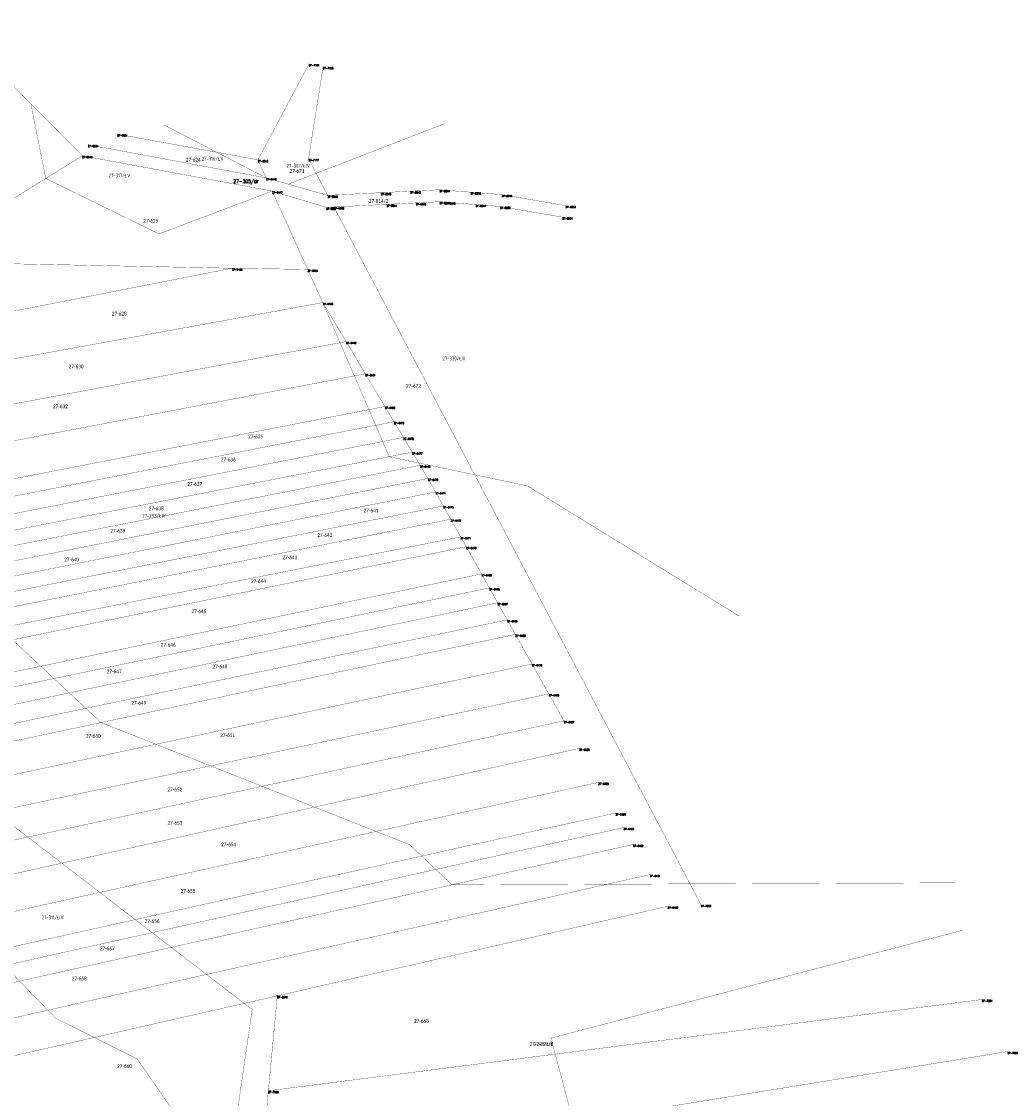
# Model space of a CAD drawing. Header units: metres. Extents: x 7542868 to 7543897, y 5828496 to 5830561.
# Tile 123 of 123: x 7543564 to 7543897, y 5830182 to 5830542. Entities that reach past the tile are written whole.
import ezdxf
from ezdxf.enums import TextEntityAlignment as Align

# ---------------------------------------------------------------- set-up
doc = ezdxf.new("R2010")
doc.units = ezdxf.units.M
doc.header["$MEASUREMENT"] = 0
for name, color, linetype in [('GLOWNA_BAZA_DZIALKI', 7, 'Continuous'), ('GLOWNA_BAZA_NUMERY_PUNKTOW', 7, 'Continuous'), ('GLOWNA_BAZA_PUNKTY', 7, 'Continuous'), ('SZUMIN_511-1_DROGA_POM_UZUPEL__', 7, 'Continuous')]:
    doc.layers.add(name, color=color, linetype=linetype)
doc.layers.add('Numery_dzialek', color=7, linetype='Continuous', lineweight=13)
doc.styles.add('Legend', font='calibri.ttf')
doc.styles.add('STYL_ARIAL', font='simplex', dxfattribs={"width": 0.75, "oblique": 0.1})

msp = doc.modelspace()

# ---------------------------------------------------------------- linework, layer by layer
at = {"layer": 'GLOWNA_BAZA_DZIALKI', "color": 92, "lineweight": 20, "const_width": 0.09}
for points in [[(7543584.68, 5830497.46), (7543540.24, 5830542.36)], [(7543660.58, 5830528.22), (7543643.47, 5830496.11)], [(7543660.4, 5830496.43), (7543665.29, 5830527.25)], [(7543643.47, 5830496.11), (7543596.4, 5830504.73)], [(7543586.6, 5830501.16), (7543646.22, 5830490.06)], [(7543527.49, 5830461.97), (7543584.68, 5830497.46)], [(7543648.23, 5830485.64), (7543584.68, 5830497.46)], [(7543646.22, 5830490.06), (7543643.47, 5830496.11)], [(7543666.82, 5830484.21), (7543660.4, 5830496.43)], [(7543646.22, 5830490.06), (7543666.82, 5830484.21)], [(7543660.14, 5830459.41), (7543648.23, 5830485.64)], [(7543666.37, 5830480.18), (7543648.23, 5830485.64)], [(7543684.61, 5830485.1), (7543666.82, 5830484.21)], [(7543694.52, 5830485.6), (7543684.61, 5830485.1)], [(7543704.32, 5830486.08), (7543694.52, 5830485.6)], [(7543714.69, 5830485.27), (7543704.32, 5830486.08)], [(7543725.1, 5830484.46), (7543714.69, 5830485.27)], [(7543746.46, 5830480.78), (7543725.1, 5830484.46)], [(7543668.88, 5830480.31), (7543666.37, 5830480.18)], [(7543668.88, 5830480.31), (7543686.56, 5830481.19)], [(7543791.75, 5830246.76), (7543668.88, 5830480.31)], [(7543686.56, 5830481.19), (7543696.35, 5830481.68)], [(7543696.35, 5830481.68), (7543704.26, 5830482.07)], [(7543704.26, 5830482.07), (7543706.14, 5830481.93)], [(7543706.14, 5830481.93), (7543716.38, 5830481.13)], [(7543716.38, 5830481.13), (7543724.6, 5830480.48)], [(7543724.6, 5830480.48), (7543745.41, 5830476.9)], [(7543527.49, 5830461.97), (7543634.84, 5830459.81)], [(7543523.68, 5830437.97), (7543634.84, 5830459.81)], [(7543634.84, 5830459.81), (7543660.14, 5830459.41)], [(7543665.18, 5830448.3), (7543660.14, 5830459.41)], [(7543521.16, 5830422.07), (7543665.18, 5830448.3)], [(7543672.98, 5830435.26), (7543665.18, 5830448.3)], [(7543518.65, 5830406.27), (7543672.98, 5830435.26)], [(7543679.42, 5830424.46), (7543672.98, 5830435.26)], [(7543516.62, 5830393.42), (7543679.42, 5830424.46)], [(7543685.98, 5830413.51), (7543679.42, 5830424.46)], [(7543514.51, 5830380.1), (7543685.98, 5830413.51)], [(7543689.03, 5830408.42), (7543685.98, 5830413.51)], [(7543404.63, 5830352.68), (7543689.03, 5830408.42)], [(7543692.17, 5830403.14), (7543689.03, 5830408.42)], [(7543406.41, 5830347.27), (7543692.17, 5830403.14)], [(7543695.12, 5830398.22), (7543692.17, 5830403.14)], [(7543408.43, 5830342), (7543695.12, 5830398.22)], [(7543697.75, 5830393.82), (7543695.12, 5830398.22)], [(7543410.33, 5830337.01), (7543697.75, 5830393.82)], [(7543700.38, 5830389.42), (7543697.75, 5830393.82)], [(7543412.25, 5830332.04), (7543700.38, 5830389.42)], [(7543702.91, 5830384.91), (7543700.38, 5830389.42)], [(7543414.07, 5830327.24), (7543702.91, 5830384.91)], [(7543705.54, 5830380.2), (7543702.91, 5830384.91)], [(7543415.86, 5830322.54), (7543705.54, 5830380.2)], [(7543708.03, 5830375.77), (7543705.54, 5830380.2)], [(7543417.74, 5830317.65), (7543708.03, 5830375.77)], [(7543711.35, 5830369.86), (7543708.03, 5830375.77)], [(7543419.82, 5830312.19), (7543711.35, 5830369.86)], [(7543713.19, 5830366.57), (7543711.35, 5830369.86)], [(7543421.9, 5830306.76), (7543713.19, 5830366.57)], [(7543718.32, 5830357.45), (7543713.19, 5830366.57)], [(7543425.92, 5830296.24), (7543718.32, 5830357.45)], [(7543720.94, 5830352.76), (7543718.32, 5830357.45)], [(7543427.65, 5830291.73), (7543720.94, 5830352.76)], [(7543723.72, 5830347.8), (7543720.94, 5830352.76)], [(7543429.84, 5830285.99), (7543723.72, 5830347.8)], [(7543726.94, 5830342.07), (7543723.72, 5830347.8)], [(7543432.07, 5830280.17), (7543726.94, 5830342.07)], [(7543729.67, 5830337.21), (7543726.94, 5830342.07)], [(7543434.28, 5830274.37), (7543729.67, 5830337.21)], [(7543735.23, 5830327.3), (7543729.67, 5830337.21)], [(7543440.62, 5830264.4), (7543735.23, 5830327.3)], [(7543740.84, 5830317.29), (7543735.23, 5830327.3)], [(7543446.45, 5830254.68), (7543740.84, 5830317.29)], [(7543745.9, 5830308.26), (7543740.84, 5830317.29)], [(7543452.49, 5830244.63), (7543745.9, 5830308.26)], [(7543458.77, 5830234.19), (7543751.08, 5830299.05)], [(7543465.37, 5830223.19), (7543757.46, 5830287.65)], [(7543471.68, 5830212.71), (7543763.22, 5830277.4)], [(7543474.72, 5830207.64), (7543765.94, 5830272.53)], [(7543478.07, 5830202.06), (7543769.09, 5830266.87)], [(7543484.48, 5830191.43), (7543774.74, 5830256.79)], [(7543649.95, 5830216.19), (7543780.67, 5830246.18)], [(7543490.89, 5830180.01), (7543649.95, 5830216.19)], [(7543646.96, 5830184.4), (7543649.95, 5830216.19)], [(7543646.96, 5830184.4), (7543885.88, 5830214.96)], [(7543644.38, 5830156.93), (7543894.43, 5830197.54)], [(7543646.46, 5830179.08), (7543646.96, 5830184.4)]]:
    msp.add_lwpolyline(points, dxfattribs=at)
at = {"layer": 'GLOWNA_BAZA_PUNKTY', "color": 7, "const_width": 0.09}
for points in [[(7543660.58, 5830528.265), (7543660.6118, 5830528.2518), (7543660.625, 5830528.22), (7543660.6118, 5830528.1882), (7543660.58, 5830528.175), (7543660.5482, 5830528.1882), (7543660.535, 5830528.22), (7543660.5482, 5830528.2518), (7543660.58, 5830528.265)], [(7543665.29, 5830527.295), (7543665.3218, 5830527.2818), (7543665.335, 5830527.25), (7543665.3218, 5830527.2182), (7543665.29, 5830527.205), (7543665.2582, 5830527.2182), (7543665.245, 5830527.25), (7543665.2582, 5830527.2818), (7543665.29, 5830527.295)], [(7543596.4, 5830504.775), (7543596.4318, 5830504.7618), (7543596.445, 5830504.73), (7543596.4318, 5830504.6982), (7543596.4, 5830504.685), (7543596.3682, 5830504.6982), (7543596.355, 5830504.73), (7543596.3682, 5830504.7618), (7543596.4, 5830504.775)], [(7543586.6, 5830501.205), (7543586.6318, 5830501.1918), (7543586.645, 5830501.16), (7543586.6318, 5830501.1282), (7543586.6, 5830501.115), (7543586.5682, 5830501.1282), (7543586.555, 5830501.16), (7543586.5682, 5830501.1918), (7543586.6, 5830501.205)], [(7543584.68, 5830497.505), (7543584.7118, 5830497.4918), (7543584.725, 5830497.46), (7543584.7118, 5830497.4282), (7543584.68, 5830497.415), (7543584.6482, 5830497.4282), (7543584.635, 5830497.46), (7543584.6482, 5830497.4918), (7543584.68, 5830497.505)], [(7543643.47, 5830496.155), (7543643.5018, 5830496.1418), (7543643.515, 5830496.11), (7543643.5018, 5830496.0782), (7543643.47, 5830496.065), (7543643.4382, 5830496.0782), (7543643.425, 5830496.11), (7543643.4382, 5830496.1418), (7543643.47, 5830496.155)], [(7543660.4, 5830496.475), (7543660.4318, 5830496.4618), (7543660.445, 5830496.43), (7543660.4318, 5830496.3982), (7543660.4, 5830496.385), (7543660.3682, 5830496.3982), (7543660.355, 5830496.43), (7543660.3682, 5830496.4618), (7543660.4, 5830496.475)], [(7543646.22, 5830490.105), (7543646.2518, 5830490.0918), (7543646.265, 5830490.06), (7543646.2518, 5830490.0282), (7543646.22, 5830490.015), (7543646.1882, 5830490.0282), (7543646.175, 5830490.06), (7543646.1882, 5830490.0918), (7543646.22, 5830490.105)], [(7543648.23, 5830485.685), (7543648.2618, 5830485.6718), (7543648.275, 5830485.64), (7543648.2618, 5830485.6082), (7543648.23, 5830485.595), (7543648.1982, 5830485.6082), (7543648.185, 5830485.64), (7543648.1982, 5830485.6718), (7543648.23, 5830485.685)], [(7543666.82, 5830484.255), (7543666.8518, 5830484.2418), (7543666.865, 5830484.21), (7543666.8518, 5830484.1782), (7543666.82, 5830484.165), (7543666.7882, 5830484.1782), (7543666.775, 5830484.21), (7543666.7882, 5830484.2418), (7543666.82, 5830484.255)], [(7543684.61, 5830485.145), (7543684.6418, 5830485.1318), (7543684.655, 5830485.1), (7543684.6418, 5830485.0682), (7543684.61, 5830485.055), (7543684.5782, 5830485.0682), (7543684.565, 5830485.1), (7543684.5782, 5830485.1318), (7543684.61, 5830485.145)], [(7543694.52, 5830485.645), (7543694.5518, 5830485.6318), (7543694.565, 5830485.6), (7543694.5518, 5830485.5682), (7543694.52, 5830485.555), (7543694.4882, 5830485.5682), (7543694.475, 5830485.6), (7543694.4882, 5830485.6318), (7543694.52, 5830485.645)], [(7543704.32, 5830486.125), (7543704.3518, 5830486.1118), (7543704.365, 5830486.08), (7543704.3518, 5830486.0482), (7543704.32, 5830486.035), (7543704.2882, 5830486.0482), (7543704.275, 5830486.08), (7543704.2882, 5830486.1118), (7543704.32, 5830486.125)], [(7543714.69, 5830485.315), (7543714.7218, 5830485.3018), (7543714.735, 5830485.27), (7543714.7218, 5830485.2382), (7543714.69, 5830485.225), (7543714.6582, 5830485.2382), (7543714.645, 5830485.27), (7543714.6582, 5830485.3018), (7543714.69, 5830485.315)], [(7543725.1, 5830484.505), (7543725.1318, 5830484.4918), (7543725.145, 5830484.46), (7543725.1318, 5830484.4282), (7543725.1, 5830484.415), (7543725.0682, 5830484.4282), (7543725.055, 5830484.46), (7543725.0682, 5830484.4918), (7543725.1, 5830484.505)], [(7543666.37, 5830480.225), (7543666.4018, 5830480.2118), (7543666.415, 5830480.18), (7543666.4018, 5830480.1482), (7543666.37, 5830480.135), (7543666.3382, 5830480.1482), (7543666.325, 5830480.18), (7543666.3382, 5830480.2118), (7543666.37, 5830480.225)], [(7543668.88, 5830480.355), (7543668.9118, 5830480.3418), (7543668.925, 5830480.31), (7543668.9118, 5830480.2782), (7543668.88, 5830480.265), (7543668.8482, 5830480.2782), (7543668.835, 5830480.31), (7543668.8482, 5830480.3418), (7543668.88, 5830480.355)], [(7543686.56, 5830481.235), (7543686.5918, 5830481.2218), (7543686.605, 5830481.19), (7543686.5918, 5830481.1582), (7543686.56, 5830481.145), (7543686.5282, 5830481.1582), (7543686.515, 5830481.19), (7543686.5282, 5830481.2218), (7543686.56, 5830481.235)], [(7543696.35, 5830481.725), (7543696.3818, 5830481.7118), (7543696.395, 5830481.68), (7543696.3818, 5830481.6482), (7543696.35, 5830481.635), (7543696.3182, 5830481.6482), (7543696.305, 5830481.68), (7543696.3182, 5830481.7118), (7543696.35, 5830481.725)], [(7543704.26, 5830482.115), (7543704.2918, 5830482.1018), (7543704.305, 5830482.07), (7543704.2918, 5830482.0382), (7543704.26, 5830482.025), (7543704.2282, 5830482.0382), (7543704.215, 5830482.07), (7543704.2282, 5830482.1018), (7543704.26, 5830482.115)], [(7543706.14, 5830481.975), (7543706.1718, 5830481.9618), (7543706.185, 5830481.93), (7543706.1718, 5830481.8982), (7543706.14, 5830481.885), (7543706.1082, 5830481.8982), (7543706.095, 5830481.93), (7543706.1082, 5830481.9618), (7543706.14, 5830481.975)], [(7543716.38, 5830481.175), (7543716.4118, 5830481.1618), (7543716.425, 5830481.13), (7543716.4118, 5830481.0982), (7543716.38, 5830481.085), (7543716.3482, 5830481.0982), (7543716.335, 5830481.13), (7543716.3482, 5830481.1618), (7543716.38, 5830481.175)], [(7543724.6, 5830480.525), (7543724.6318, 5830480.5118), (7543724.645, 5830480.48), (7543724.6318, 5830480.4482), (7543724.6, 5830480.435), (7543724.5682, 5830480.4482), (7543724.555, 5830480.48), (7543724.5682, 5830480.5118), (7543724.6, 5830480.525)], [(7543746.46, 5830480.825), (7543746.4918, 5830480.8118), (7543746.505, 5830480.78), (7543746.4918, 5830480.7482), (7543746.46, 5830480.735), (7543746.4282, 5830480.7482), (7543746.415, 5830480.78), (7543746.4282, 5830480.8118), (7543746.46, 5830480.825)], [(7543745.41, 5830476.945), (7543745.4418, 5830476.9318), (7543745.455, 5830476.9), (7543745.4418, 5830476.8682), (7543745.41, 5830476.855), (7543745.3782, 5830476.8682), (7543745.365, 5830476.9), (7543745.3782, 5830476.9318), (7543745.41, 5830476.945)], [(7543634.84, 5830459.855), (7543634.8718, 5830459.8418), (7543634.885, 5830459.81), (7543634.8718, 5830459.7782), (7543634.84, 5830459.765), (7543634.8082, 5830459.7782), (7543634.795, 5830459.81), (7543634.8082, 5830459.8418), (7543634.84, 5830459.855)], [(7543660.14, 5830459.455), (7543660.1718, 5830459.4418), (7543660.185, 5830459.41), (7543660.1718, 5830459.3782), (7543660.14, 5830459.365), (7543660.1082, 5830459.3782), (7543660.095, 5830459.41), (7543660.1082, 5830459.4418), (7543660.14, 5830459.455)], [(7543665.18, 5830448.345), (7543665.2118, 5830448.3318), (7543665.225, 5830448.3), (7543665.2118, 5830448.2682), (7543665.18, 5830448.255), (7543665.1482, 5830448.2682), (7543665.135, 5830448.3), (7543665.1482, 5830448.3318), (7543665.18, 5830448.345)], [(7543672.98, 5830435.305), (7543673.0118, 5830435.2918), (7543673.025, 5830435.26), (7543673.0118, 5830435.2282), (7543672.98, 5830435.215), (7543672.9482, 5830435.2282), (7543672.935, 5830435.26), (7543672.9482, 5830435.2918), (7543672.98, 5830435.305)], [(7543679.42, 5830424.505), (7543679.4518, 5830424.4918), (7543679.465, 5830424.46), (7543679.4518, 5830424.4282), (7543679.42, 5830424.415), (7543679.3882, 5830424.4282), (7543679.375, 5830424.46), (7543679.3882, 5830424.4918), (7543679.42, 5830424.505)], [(7543685.98, 5830413.555), (7543686.0118, 5830413.5418), (7543686.025, 5830413.51), (7543686.0118, 5830413.4782), (7543685.98, 5830413.465), (7543685.9482, 5830413.4782), (7543685.935, 5830413.51), (7543685.9482, 5830413.5418), (7543685.98, 5830413.555)], [(7543689.03, 5830408.465), (7543689.0618, 5830408.4518), (7543689.075, 5830408.42), (7543689.0618, 5830408.3882), (7543689.03, 5830408.375), (7543688.9982, 5830408.3882), (7543688.985, 5830408.42), (7543688.9982, 5830408.4518), (7543689.03, 5830408.465)], [(7543692.17, 5830403.185), (7543692.2018, 5830403.1718), (7543692.215, 5830403.14), (7543692.2018, 5830403.1082), (7543692.17, 5830403.095), (7543692.1382, 5830403.1082), (7543692.125, 5830403.14), (7543692.1382, 5830403.1718), (7543692.17, 5830403.185)], [(7543695.12, 5830398.265), (7543695.1518, 5830398.2518), (7543695.165, 5830398.22), (7543695.1518, 5830398.1882), (7543695.12, 5830398.175), (7543695.0882, 5830398.1882), (7543695.075, 5830398.22), (7543695.0882, 5830398.2518), (7543695.12, 5830398.265)], [(7543697.75, 5830393.865), (7543697.7818, 5830393.8518), (7543697.795, 5830393.82), (7543697.7818, 5830393.7882), (7543697.75, 5830393.775), (7543697.7182, 5830393.7882), (7543697.705, 5830393.82), (7543697.7182, 5830393.8518), (7543697.75, 5830393.865)], [(7543700.38, 5830389.465), (7543700.4118, 5830389.4518), (7543700.425, 5830389.42), (7543700.4118, 5830389.3882), (7543700.38, 5830389.375), (7543700.3482, 5830389.3882), (7543700.335, 5830389.42), (7543700.3482, 5830389.4518), (7543700.38, 5830389.465)], [(7543702.91, 5830384.955), (7543702.9418, 5830384.9418), (7543702.955, 5830384.91), (7543702.9418, 5830384.8782), (7543702.91, 5830384.865), (7543702.8782, 5830384.8782), (7543702.865, 5830384.91), (7543702.8782, 5830384.9418), (7543702.91, 5830384.955)], [(7543705.54, 5830380.245), (7543705.5718, 5830380.2318), (7543705.585, 5830380.2), (7543705.5718, 5830380.1682), (7543705.54, 5830380.155), (7543705.5082, 5830380.1682), (7543705.495, 5830380.2), (7543705.5082, 5830380.2318), (7543705.54, 5830380.245)], [(7543708.03, 5830375.815), (7543708.0618, 5830375.8018), (7543708.075, 5830375.77), (7543708.0618, 5830375.7382), (7543708.03, 5830375.725), (7543707.9982, 5830375.7382), (7543707.985, 5830375.77), (7543707.9982, 5830375.8018), (7543708.03, 5830375.815)], [(7543711.35, 5830369.905), (7543711.3818, 5830369.8918), (7543711.395, 5830369.86), (7543711.3818, 5830369.8282), (7543711.35, 5830369.815), (7543711.3182, 5830369.8282), (7543711.305, 5830369.86), (7543711.3182, 5830369.8918), (7543711.35, 5830369.905)], [(7543713.19, 5830366.615), (7543713.2218, 5830366.6018), (7543713.235, 5830366.57), (7543713.2218, 5830366.5382), (7543713.19, 5830366.525), (7543713.1582, 5830366.5382), (7543713.145, 5830366.57), (7543713.1582, 5830366.6018), (7543713.19, 5830366.615)], [(7543718.32, 5830357.495), (7543718.3518, 5830357.4818), (7543718.365, 5830357.45), (7543718.3518, 5830357.4182), (7543718.32, 5830357.405), (7543718.2882, 5830357.4182), (7543718.275, 5830357.45), (7543718.2882, 5830357.4818), (7543718.32, 5830357.495)], [(7543720.94, 5830352.805), (7543720.9718, 5830352.7918), (7543720.985, 5830352.76), (7543720.9718, 5830352.7282), (7543720.94, 5830352.715), (7543720.9082, 5830352.7282), (7543720.895, 5830352.76), (7543720.9082, 5830352.7918), (7543720.94, 5830352.805)], [(7543723.72, 5830347.845), (7543723.7518, 5830347.8318), (7543723.765, 5830347.8), (7543723.7518, 5830347.7682), (7543723.72, 5830347.755), (7543723.6882, 5830347.7682), (7543723.675, 5830347.8), (7543723.6882, 5830347.8318), (7543723.72, 5830347.845)], [(7543726.94, 5830342.115), (7543726.9718, 5830342.1018), (7543726.985, 5830342.07), (7543726.9718, 5830342.0382), (7543726.94, 5830342.025), (7543726.9082, 5830342.0382), (7543726.895, 5830342.07), (7543726.9082, 5830342.1018), (7543726.94, 5830342.115)], [(7543729.67, 5830337.255), (7543729.7018, 5830337.2418), (7543729.715, 5830337.21), (7543729.7018, 5830337.1782), (7543729.67, 5830337.165), (7543729.6382, 5830337.1782), (7543729.625, 5830337.21), (7543729.6382, 5830337.2418), (7543729.67, 5830337.255)], [(7543735.23, 5830327.345), (7543735.2618, 5830327.3318), (7543735.275, 5830327.3), (7543735.2618, 5830327.2682), (7543735.23, 5830327.255), (7543735.1982, 5830327.2682), (7543735.185, 5830327.3), (7543735.1982, 5830327.3318), (7543735.23, 5830327.345)], [(7543740.84, 5830317.335), (7543740.8718, 5830317.3218), (7543740.885, 5830317.29), (7543740.8718, 5830317.2582), (7543740.84, 5830317.245), (7543740.8082, 5830317.2582), (7543740.795, 5830317.29), (7543740.8082, 5830317.3218), (7543740.84, 5830317.335)], [(7543745.9, 5830308.305), (7543745.9318, 5830308.2918), (7543745.945, 5830308.26), (7543745.9318, 5830308.2282), (7543745.9, 5830308.215), (7543745.8682, 5830308.2282), (7543745.855, 5830308.26), (7543745.8682, 5830308.2918), (7543745.9, 5830308.305)], [(7543751.08, 5830299.095), (7543751.1118, 5830299.0818), (7543751.125, 5830299.05), (7543751.1118, 5830299.0182), (7543751.08, 5830299.005), (7543751.0482, 5830299.0182), (7543751.035, 5830299.05), (7543751.0482, 5830299.0818), (7543751.08, 5830299.095)], [(7543757.46, 5830287.695), (7543757.4918, 5830287.6818), (7543757.505, 5830287.65), (7543757.4918, 5830287.6182), (7543757.46, 5830287.605), (7543757.4282, 5830287.6182), (7543757.415, 5830287.65), (7543757.4282, 5830287.6818), (7543757.46, 5830287.695)], [(7543763.22, 5830277.445), (7543763.2518, 5830277.4318), (7543763.265, 5830277.4), (7543763.2518, 5830277.3682), (7543763.22, 5830277.355), (7543763.1882, 5830277.3682), (7543763.175, 5830277.4), (7543763.1882, 5830277.4318), (7543763.22, 5830277.445)], [(7543765.94, 5830272.575), (7543765.9718, 5830272.5618), (7543765.985, 5830272.53), (7543765.9718, 5830272.4982), (7543765.94, 5830272.485), (7543765.9082, 5830272.4982), (7543765.895, 5830272.53), (7543765.9082, 5830272.5618), (7543765.94, 5830272.575)], [(7543769.09, 5830266.915), (7543769.1218, 5830266.9018), (7543769.135, 5830266.87), (7543769.1218, 5830266.8382), (7543769.09, 5830266.825), (7543769.0582, 5830266.8382), (7543769.045, 5830266.87), (7543769.0582, 5830266.9018), (7543769.09, 5830266.915)], [(7543774.74, 5830256.835), (7543774.7718, 5830256.8218), (7543774.785, 5830256.79), (7543774.7718, 5830256.7582), (7543774.74, 5830256.745), (7543774.7082, 5830256.7582), (7543774.695, 5830256.79), (7543774.7082, 5830256.8218), (7543774.74, 5830256.835)], [(7543780.67, 5830246.225), (7543780.7018, 5830246.2118), (7543780.715, 5830246.18), (7543780.7018, 5830246.1482), (7543780.67, 5830246.135), (7543780.6382, 5830246.1482), (7543780.625, 5830246.18), (7543780.6382, 5830246.2118), (7543780.67, 5830246.225)], [(7543791.75, 5830246.805), (7543791.7818, 5830246.7918), (7543791.795, 5830246.76), (7543791.7818, 5830246.7282), (7543791.75, 5830246.715), (7543791.7182, 5830246.7282), (7543791.705, 5830246.76), (7543791.7182, 5830246.7918), (7543791.75, 5830246.805)], [(7543649.95, 5830216.44), (7543650.0852, 5830216.4003), (7543650.1774, 5830216.2939), (7543650.1975, 5830216.1544), (7543650.1389, 5830216.0263), (7543650.0204, 5830215.9501), (7543649.8796, 5830215.9501), (7543649.7611, 5830216.0263), (7543649.7025, 5830216.1544), (7543649.7226, 5830216.2939), (7543649.8148, 5830216.4003), (7543649.95, 5830216.44)], [(7543885.88, 5830215.005), (7543885.9118, 5830214.9918), (7543885.925, 5830214.96), (7543885.9118, 5830214.9282), (7543885.88, 5830214.915), (7543885.8482, 5830214.9282), (7543885.835, 5830214.96), (7543885.8482, 5830214.9918), (7543885.88, 5830215.005)], [(7543894.43, 5830197.585), (7543894.4618, 5830197.5718), (7543894.475, 5830197.54), (7543894.4618, 5830197.5082), (7543894.43, 5830197.495), (7543894.3982, 5830197.5082), (7543894.385, 5830197.54), (7543894.3982, 5830197.5718), (7543894.43, 5830197.585)], [(7543646.96, 5830184.445), (7543646.9918, 5830184.4318), (7543647.005, 5830184.4), (7543646.9918, 5830184.3682), (7543646.96, 5830184.355), (7543646.9282, 5830184.3682), (7543646.915, 5830184.4), (7543646.9282, 5830184.4318), (7543646.96, 5830184.445)]]:
    msp.add_lwpolyline(points, dxfattribs=at)
at = {"layer": 'SZUMIN_511-1_DROGA_POM_UZUPEL__', "color": 3, "const_width": 0.09}
for points in [[(7543567.46, 5830514.86), (7543584.68, 5830497.46)], [(7543572.43, 5830489.87), (7543567.46, 5830514.86)], [(7543646.22, 5830490.06), (7543612.28, 5830507.65)], [(7543705.45, 5830508.01), (7543653.6, 5830487.97)], [(7543646.22, 5830490.06), (7543586.6, 5830501.16)], [(7543584.68, 5830497.46), (7543648.23, 5830485.64)], [(7543610.33, 5830471.3), (7543572.43, 5830489.87)], [(7543653.6, 5830487.97), (7543646.22, 5830490.06)], [(7543648.23, 5830485.64), (7543610.33, 5830471.3)], [(7543648.23, 5830485.64), (7543666.37, 5830480.18)], [(7543660.14, 5830459.41), (7543648.23, 5830485.64)], [(7543666.37, 5830480.18), (7543668.88, 5830480.31)], [(7543668.88, 5830480.31), (7543686.56, 5830481.19)], [(7543686.56, 5830481.19), (7543696.35, 5830481.68)], [(7543696.35, 5830481.68), (7543704.26, 5830482.07)], [(7543704.26, 5830482.07), (7543706.14, 5830481.93)], [(7543706.14, 5830481.93), (7543716.38, 5830481.13)], [(7543716.38, 5830481.13), (7543724.6, 5830480.48)], [(7543724.6, 5830480.48), (7543745.41, 5830476.9)], [(7543665.18, 5830448.3), (7543660.14, 5830459.41)], [(7543687.41, 5830396.7), (7543665.18, 5830448.3)], [(7543449.48, 5830439.69), (7543590.94, 5830307.7)], [(7543733.69, 5830386.93), (7543687.41, 5830396.7)], [(7543804.53, 5830343.37), (7543733.69, 5830386.93)], [(7543590.94, 5830307.7), (7543694.34, 5830266.76)], [(7543501.6, 5830284.7), (7543575.82, 5830208.65)], [(7543641.53, 5830211.62), (7543544.21, 5830286.44)], [(7543694.34, 5830266.76), (7543708.41, 5830253.36)], [(7543708.41, 5830253.36), (7543876.86, 5830254.03)], [(7543879.55, 5830238.2), (7543741.56, 5830202.04)], [(7543632.92, 5830151.98), (7543641.53, 5830211.62)], [(7543575.82, 5830208.65), (7543603, 5830195.1)], [(7543741.56, 5830202.04), (7543757.3, 5830143.18)], [(7543603, 5830195.1), (7543632.92, 5830151.98)]]:
    msp.add_lwpolyline(points, dxfattribs=at)
at = {"layer": 'SZUMIN_511-1_DROGA_POM_UZUPEL__', "color": 7, "const_width": 0.09}
for points in [[(7543584.68, 5830497.46), (7543567.46, 5830514.86)], [(7543572.43, 5830489.87), (7543567.46, 5830514.86)], [(7543646.22, 5830490.06), (7543612.28, 5830507.65)], [(7543705.45, 5830508.01), (7543653.6, 5830487.97)], [(7543586.6, 5830501.16), (7543646.22, 5830490.06)], [(7543648.23, 5830485.64), (7543584.68, 5830497.46)], [(7543610.33, 5830471.3), (7543572.43, 5830489.87)], [(7543646.22, 5830490.06), (7543653.6, 5830487.97)], [(7543653.6, 5830487.97), (7543666.82, 5830484.21)], [(7543648.23, 5830485.64), (7543610.33, 5830471.3)], [(7543666.37, 5830480.18), (7543648.23, 5830485.64)], [(7543660.14, 5830459.41), (7543648.23, 5830485.64)], [(7543666.82, 5830484.21), (7543684.61, 5830485.1)], [(7543684.61, 5830485.1), (7543694.52, 5830485.6)], [(7543694.52, 5830485.6), (7543704.32, 5830486.08)], [(7543704.32, 5830486.08), (7543714.69, 5830485.27)], [(7543714.69, 5830485.27), (7543725.1, 5830484.46)], [(7543725.1, 5830484.46), (7543746.46, 5830480.78)], [(7543668.88, 5830480.31), (7543666.37, 5830480.18)], [(7543686.56, 5830481.19), (7543668.88, 5830480.31)], [(7543696.35, 5830481.68), (7543686.56, 5830481.19)], [(7543704.26, 5830482.07), (7543696.35, 5830481.68)], [(7543706.14, 5830481.93), (7543704.26, 5830482.07)], [(7543716.38, 5830481.13), (7543706.14, 5830481.93)], [(7543724.6, 5830480.48), (7543716.38, 5830481.13)], [(7543745.41, 5830476.9), (7543724.6, 5830480.48)], [(7543665.18, 5830448.3), (7543660.14, 5830459.41)], [(7543687.41, 5830396.7), (7543665.18, 5830448.3)], [(7543449.48, 5830439.69), (7543590.94, 5830307.7)], [(7543733.69, 5830386.93), (7543687.41, 5830396.7)], [(7543804.53, 5830343.37), (7543733.69, 5830386.93)], [(7543590.94, 5830307.7), (7543694.34, 5830266.76)], [(7543501.6, 5830284.7), (7543575.82, 5830208.65)], [(7543641.53, 5830211.62), (7543544.21, 5830286.44)], [(7543694.34, 5830266.76), (7543708.41, 5830253.36)], [(7543708.41, 5830253.36), (7543876.86, 5830254.03)], [(7543879.55, 5830238.2), (7543741.56, 5830202.04)], [(7543632.92, 5830151.98), (7543641.53, 5830211.62)], [(7543575.82, 5830208.65), (7543603, 5830195.1)], [(7543741.56, 5830202.04), (7543757.3, 5830143.18)], [(7543603, 5830195.1), (7543632.92, 5830151.98)]]:
    msp.add_lwpolyline(points, dxfattribs=at)

# ---------------------------------------------------------------- texts
at = {"layer": 'GLOWNA_BAZA_NUMERY_PUNKTOW', "color": 7, "style": 'STYL_ARIAL', "width": 0.75}
for s, p in [('27-7104', (7543660.58, 5830528.0637)), ('27-7106', (7543665.29, 5830527.0938)), ('27-6531', (7543596.4, 5830504.5738)), ('27-6534', (7543586.6, 5830501.0038)), ('27-6449', (7543584.68, 5830497.3037)), ('27-6543', (7543643.47, 5830495.9538)), ('27-7117', (7543660.4, 5830496.2737)), ('27-6448', (7543646.22, 5830489.9037)), ('27-6447', (7543648.23, 5830485.4837)), ('27-8039', (7543666.82, 5830484.0537)), ('27-8040', (7543684.61, 5830484.9437)), ('27-8043', (7543694.52, 5830485.4437)), ('27-8044', (7543704.32, 5830485.9238)), ('27-8048', (7543714.69, 5830485.1137)), ('27-8049', (7543725.1, 5830484.3037)), ('27-8037', (7543666.37, 5830480.0237)), ('27-8038', (7543668.88, 5830480.1537)), ('27-8041', (7543686.56, 5830481.0338)), ('27-8042', (7543696.35, 5830481.5237)), ('27-8045', (7543704.26, 5830481.9138)), ('27-8046', (7543706.14, 5830481.7737)), ('27-8047', (7543716.38, 5830480.9737)), ('27-8050', (7543724.6, 5830480.3238)), ('27-8053', (7543746.46, 5830480.6238)), ('27-8051', (7543745.41, 5830476.7438)), ('27-6435', (7543634.84, 5830459.6537)), ('27-6434', (7543660.14, 5830459.2538)), ('27-6433', (7543665.18, 5830448.1437)), ('27-6432', (7543672.98, 5830435.1037)), ('27-6431', (7543679.42, 5830424.3037)), ('27-6480', (7543685.98, 5830413.3537)), ('27-6479', (7543689.03, 5830408.2637)), ('27-6478', (7543692.17, 5830402.9837)), ('27-6477', (7543695.12, 5830398.0637)), ('27-6476', (7543697.75, 5830393.6638)), ('27-6475', (7543700.38, 5830389.2637)), ('27-6474', (7543702.91, 5830384.7538)), ('27-6473', (7543705.54, 5830380.0438)), ('27-6472', (7543708.03, 5830375.6137)), ('27-6471', (7543711.35, 5830369.7038)), ('27-6470', (7543713.19, 5830366.4138)), ('27-6469', (7543718.32, 5830357.2938)), ('27-6468', (7543720.94, 5830352.6037)), ('27-6467', (7543723.72, 5830347.6437)), ('27-6466', (7543726.94, 5830341.9138)), ('27-6430', (7543729.67, 5830337.0537)), ('27-6429', (7543735.23, 5830327.1437)), ('27-6428', (7543740.84, 5830317.1338)), ('27-6427', (7543745.9, 5830308.1037)), ('27-6426', (7543751.08, 5830298.8937)), ('27-6425', (7543757.46, 5830287.4938)), ('27-6424', (7543763.22, 5830277.2438)), ('27-6423', (7543765.94, 5830272.3738)), ('27-6422', (7543769.09, 5830266.7138)), ('27-6421', (7543774.74, 5830256.6338)), ('27-6420', (7543780.67, 5830246.0237)), ('27-7088', (7543791.75, 5830246.6037)), ('27-6540', (7543649.95, 5830216.0338)), ('27-7084', (7543885.88, 5830214.8037)), ('27-7083', (7543894.43, 5830197.3838)), ('27-7086', (7543646.96, 5830184.2438))]:
    msp.add_text(s, height=0.625, dxfattribs=at).set_placement(p, align=Align.TOP_LEFT)
at = {"layer": 'Numery_dzialek', "color": 92, "linetype": 'Continuous', "style": 'Legend', "width": 0.75}
for s, p in [('27-624', (7543619.32, 5830496.7775)), ('27-671', (7543654.0334, 5830492.9943)), ('27-814/2', (7543680.5866, 5830482.9451)), ('27-625', (7543605.12, 5830476.3175)), ('27-628', (7543594.56, 5830445.2275)), ('27-630', (7543580.1, 5830427.5275)), ('27-672', (7543693.0275, 5830421.056)), ('27-632', (7543574.84, 5830414.1875)), ('27-635', (7543640.18, 5830404.1175)), ('27-636', (7543631.05, 5830396.3875)), ('27-637', (7543619.81, 5830388.1875)), ('27-638', (7543606.93, 5830379.9975)), ('27-641', (7543678.83, 5830379.2875)), ('27-639', (7543594.04, 5830372.4975)), ('27-642', (7543663.37, 5830371.0975)), ('27-640', (7543578.59, 5830362.8975)), ('27-643', (7543651.66, 5830363.5975)), ('27-644', (7543641.12, 5830355.6375)), ('27-645', (7543621.21, 5830345.5675)), ('27-646', (7543610.91, 5830334.3275)), ('27-647', (7543592.87, 5830325.4275)), ('27-648', (7543628.24, 5830327.0575)), ('27-649', (7543601.07, 5830314.8875)), ('27-650', (7543585.85, 5830303.8775)), ('27-651', (7543630.82, 5830304.1075)), ('27-652', (7543613.16, 5830285.9175)), ('27-653', (7543613.16, 5830274.7175)), ('27-654', (7543631.15, 5830267.5175)), ('27-655', (7543617.55, 5830251.9175)), ('27-656', (7543605.52, 5830241.8075)), ('27-657', (7543590.53, 5830232.6775)), ('27-658', (7543581.16, 5830222.6075)), ('27-668', (7543695.6725, 5830208.3807)), ('27-660', (7543596.3, 5830193.2575))]:
    msp.add_text(s, height=1.25, dxfattribs=at).set_placement(p, align=Align.TOP_LEFT)
at = {"layer": 'SZUMIN_511-1_DROGA_POM_UZUPEL__', "color": 3, "style": 'STYL_ARIAL', "width": 0.75}
for s, p in [('27-316/ŁV', (7543624.6859, 5830497.1275)), ('27-307/ŁIV', (7543653.0824, 5830494.76)), ('27-317/ŁV', (7543593.5, 5830491.5175)), ('27-330/ŁIII', (7543705.2701, 5830430.1942)), ('27-293/ŁIV', (7543604.7453, 5830377.5659)), ('27-311/ŁIV', (7543571.05, 5830243.0875))]:
    msp.add_text(s, height=1.25, dxfattribs=at).set_placement(p, align=Align.TOP_LEFT)
at = {"layer": 'SZUMIN_511-1_DROGA_POM_UZUPEL__', "color": 7, "style": 'STYL_ARIAL', "width": 0.75}
for s, p in [('27-316/Ł', (7543624.6859, 5830497.1275)), ('27-307/Ł', (7543653.0824, 5830494.76)), ('27-317/Ł', (7543593.5, 5830491.5175)), ('27-305/dr', (7543635.2212, 5830489.5509)), ('27-330/Ł', (7543705.2701, 5830430.1942)), ('27-293/Ł', (7543604.7453, 5830377.5659)), ('27-311/Ł', (7543571.05, 5830243.0875))]:
    msp.add_text(s, height=1.25, dxfattribs=at).set_placement(p, align=Align.TOP_LEFT)
at = {"layer": 'SZUMIN_511-1_DROGA_POM_UZUPEL__', "color": 3, "style": 'STYL_ARIAL', "width": 0.75}
msp.add_text('27-293/ŁIV', height=1.25, dxfattribs=at).set_placement((7543742.3258, 5830200.6696), align=Align.TOP_RIGHT)
at = {"layer": 'SZUMIN_511-1_DROGA_POM_UZUPEL__', "color": 7, "style": 'STYL_ARIAL', "width": 0.75}
msp.add_text('27-293/Ł', height=1.25, dxfattribs=at).set_placement((7543742.3258, 5830200.6696), align=Align.TOP_RIGHT)

doc.saveas('drawing.dxf')
